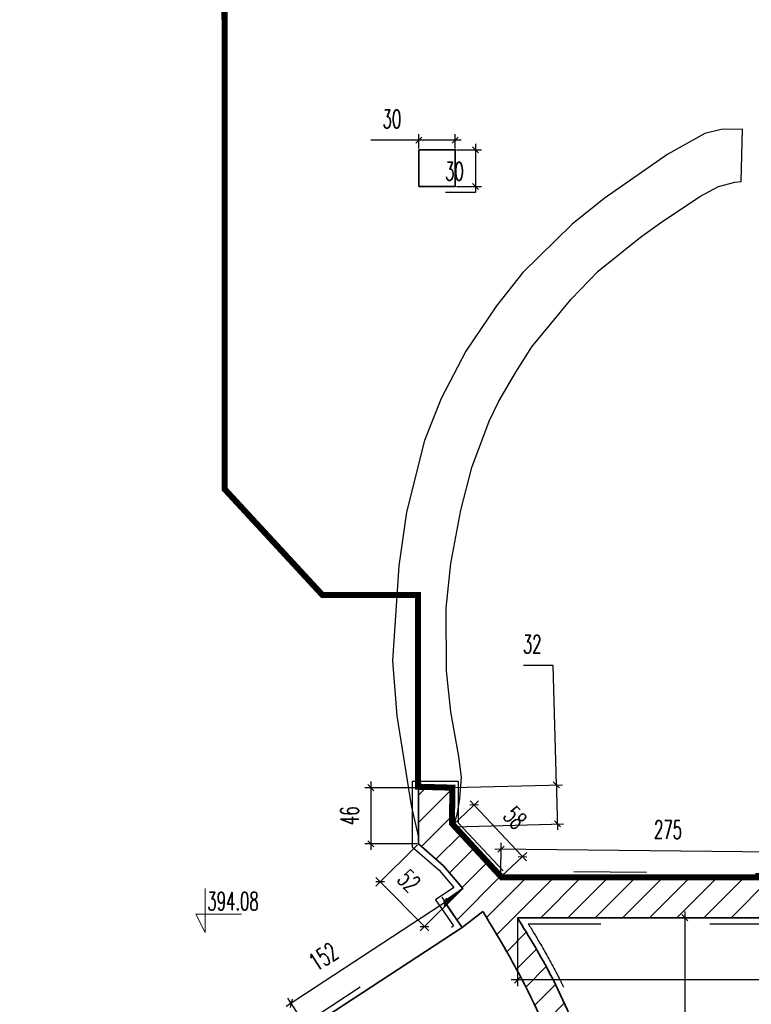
# Model space of a CAD drawing. Header units: millimetres. Extents: x 19887 to 192597, y -14203 to 39042.
# Tile 14 of 256: x 24456 to 25060, y -11213 to -10400. Entities that reach past the tile are written whole.
import ezdxf

# ---------------------------------------------------------------- set-up
doc = ezdxf.new("R2010")
doc.units = ezdxf.units.MM
doc.linetypes.add('ACAD_ISO03W100', pattern=[30, 12, -18])
doc.linetypes.add('DASHED2', pattern=[9.525, 6.35, -3.175])
doc.layers.get('Defpoints').update_dxf_attribs({"color": 4})
for name, color, linetype in [('A_DBA-RAMKI', 6, 'Continuous'), ('Basen_rzut_poziom_1_widok', 252, 'Continuous'), ('Sufit podwieszany', 252, 'Continuous'), ('Wymiarowanie', 3, 'Continuous'), ('Wypełnienie', 252, 'Continuous')]:
    doc.layers.add(name, color=color, linetype=linetype)
doc.layers.add('Basen_rzut_poziom_1_obrys', color=252, linetype='Continuous', lineweight=35)
doc.layers.add('koty wysokościowe', color=252, linetype='Continuous', lineweight=0)
doc.styles.add('ROMANS', font='romans.shx', dxfattribs={"width": 0.6})
doc.styles.get("Standard").update_dxf_attribs({"font": 'arial.ttf'})
doc.dimstyles.new('000001FB70622F18', dxfattribs={"dimtxt": 20, "dimasz": 5, "dimexe": 5, "dimexo": 1, "dimgap": 20, "dimtad": 1, "dimtoh": 1, "dimdec": 0, "dimtxsty": 'Standard', "dimblk": 'OBLIQUE', "dimcen": 0, "dimdle": 5, "dimclrd": 252, "dimclre": 252, "dimclrt": 252, "dimadec": 0, "dimazin": 0, "dimtfac": 1, "dimtdec": 0, "dimtmove": 0, "dimatfit": 3, "dimldrblk": 'OBLIQUE', "dimfxl": 150, "dimfxlon": 1, "dimlwd": 25, "dimlwe": 25, "dimarcsym": 1})
pattern_1 = [(45, (3252.028, -2175.285), (-11.22532, 11.22532), [])]

# ---------------------------------------------------------------- blocks, each defined once
blk = doc.blocks.new('_Oblique')
at = {"color": 0, "linetype": 'ByBlock', "lineweight": -2}
blk.add_line((-0.5, -0.5), (0.5, 0.5), dxfattribs=at)
blk = doc.blocks.new('*D896')
at = {"layer": 'Defpoints', "color": 0}
for p in [(1960.23, -5268.28), (2501.04, -5266.38), (1960.23, -5319.68)]:
    blk.add_point(p, dxfattribs=at)
at = {"layer": 'Wymiarowanie', "color": 252, "linetype": 'Continuous', "lineweight": 25}
for p, q in [((1960.23, -5269.28), (1960.23, -5324.68)), ((2501.04, -5267.38), (2501.04, -5324.68)), ((2506.04, -5319.68), (1955.23, -5319.68))]:
    blk.add_line(p, q, dxfattribs=at)
at = {"layer": 'Wymiarowanie', "color": 252, "linetype": 'ByBlock', "lineweight": 25, "xscale": 5, "yscale": 5, "zscale": 5, "rotation": 180}
blk.add_blockref('_Oblique', (1960.23, -5319.68), dxfattribs=at)
at = {"layer": 'Wymiarowanie', "color": 252, "linetype": 'ByBlock', "lineweight": 25, "xscale": 5, "yscale": 5, "zscale": 5}
blk.add_blockref('_Oblique', (2501.04, -5319.68), dxfattribs=at)
at = {"layer": 'Wymiarowanie', "color": 252, "insert": (2230.64, -5302.18), "char_height": 15, "attachment_point": 5, "style": 'ROMANS'}
blk.add_mtext('541', dxfattribs=at)
blk = doc.blocks.new('*D899')
at = {"layer": 'Defpoints', "color": 0}
for p in [(1960.23, -5268.28), (1904.51, -6435.55), (2098.51, -6435.55)]:
    blk.add_point(p, dxfattribs=at)
at = {"layer": 'Wymiarowanie', "color": 252, "linetype": 'Continuous', "lineweight": 25}
for p, q in [((2098.51, -5263.28), (2098.51, -6440.55)), ((1961.23, -5268.28), (2103.51, -5268.28)), ((1948.51, -6435.55), (2103.51, -6435.55))]:
    blk.add_line(p, q, dxfattribs=at)
at = {"layer": 'Wymiarowanie', "color": 252, "linetype": 'ByBlock', "lineweight": 25, "xscale": 5, "yscale": 5, "zscale": 5}
for p, rotation in [((2098.51, -5268.28), 90.00000000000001), ((2098.51, -6435.55), 270)]:
    blk.add_blockref('_Oblique', p, dxfattribs=dict(at, rotation=rotation))
at = {"layer": 'Wymiarowanie', "color": 252, "insert": (2081.01, -5851.91), "char_height": 15, "attachment_point": 5, "rotation": 90, "style": 'ROMANS'}
blk.add_mtext('1167', dxfattribs=at)
blk = doc.blocks.new('*D904')
at = {"layer": 'Defpoints', "color": 0}
for p in [(1908.93, -4634.75), (1908.93, -4665.05), (1925.57, -4665.05)]:
    blk.add_point(p, dxfattribs=at)
at = {"layer": 'Wymiarowanie', "color": 252, "linetype": 'Continuous', "lineweight": 25}
for p, q in [((1925.57, -4629.75), (1925.57, -4665.05)), ((1909.93, -4634.75), (1930.57, -4634.75)), ((1925.57, -4670.05), (1901, -4670.05)), ((1909.93, -4665.05), (1930.57, -4665.05)), ((1925.57, -4665.05), (1925.57, -4670.05))]:
    blk.add_line(p, q, dxfattribs=at)
at = {"layer": 'Wymiarowanie', "color": 252, "linetype": 'ByBlock', "lineweight": 25, "xscale": 5, "yscale": 5, "zscale": 5}
for p, rotation in [((1925.57, -4634.75), 90), ((1925.57, -4665.05), 270)]:
    blk.add_blockref('_Oblique', p, dxfattribs=dict(at, rotation=rotation))
at = {"layer": 'Wymiarowanie', "color": 252, "insert": (1908.28, -4652.55), "char_height": 15, "attachment_point": 5, "style": 'ROMANS'}
blk.add_mtext('30', dxfattribs=at)
blk = doc.blocks.new('*D905')
at = {"layer": 'Defpoints', "color": 0}
for p in [(1878.95, -4626.87), (1878.95, -4634.75), (1908.93, -4634.75)]:
    blk.add_point(p, dxfattribs=at)
at = {"layer": 'Wymiarowanie', "color": 252, "linetype": 'Continuous', "lineweight": 25}
for p, q in [((1878.95, -4626.87), (1839.38, -4626.87)), ((1878.95, -4633.75), (1878.95, -4621.87)), ((1913.93, -4626.87), (1878.95, -4626.87)), ((1908.93, -4633.75), (1908.93, -4621.87))]:
    blk.add_line(p, q, dxfattribs=at)
at = {"layer": 'Wymiarowanie', "color": 252, "linetype": 'ByBlock', "lineweight": 25, "xscale": 5, "yscale": 5, "zscale": 5, "rotation": 180}
blk.add_blockref('_Oblique', (1878.95, -4626.87), dxfattribs=at)
at = {"layer": 'Wymiarowanie', "color": 252, "linetype": 'ByBlock', "lineweight": 25, "xscale": 5, "yscale": 5, "zscale": 5}
blk.add_blockref('_Oblique', (1908.93, -4626.87), dxfattribs=at)
at = {"layer": 'Wymiarowanie', "color": 252, "insert": (1856.66, -4609.37), "char_height": 15, "attachment_point": 5, "style": 'ROMANS'}
blk.add_mtext('30', dxfattribs=at)
blk = doc.blocks.new('*D907')
at = {"layer": 'Defpoints', "color": 0}
for p in [(1914.6, -5276.36), (1773.57, -5338.88), (1787.23, -5359.73)]:
    blk.add_point(p, dxfattribs=at)
at = {"layer": 'Wymiarowanie', "color": 252, "linetype": 'Continuous', "lineweight": 25}
for p, q in [((1905.13, -5252.76), (1769.39, -5341.61)), ((1914.05, -5275.52), (1898.21, -5251.31)), ((1786.68, -5358.9), (1770.84, -5334.69))]:
    blk.add_line(p, q, dxfattribs=at)
at = {"layer": 'Wymiarowanie', "color": 252, "linetype": 'ByBlock', "lineweight": 25, "xscale": 5, "yscale": 5, "zscale": 5}
for p, rotation in [((1900.95, -5255.5), 33.20904708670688), ((1773.57, -5338.88), 213.2090470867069)]:
    blk.add_blockref('_Oblique', p, dxfattribs=dict(at, rotation=rotation))
at = {"layer": 'Wymiarowanie', "color": 252, "insert": (1800.17, -5300.55), "char_height": 15, "attachment_point": 5, "rotation": 33.20905, "style": 'ROMANS'}
blk.add_mtext('152', dxfattribs=at)
blk = doc.blocks.new('*D908')
at = {"layer": 'Defpoints', "color": 0}
for p in [(1878.52, -5161.03), (1839.29, -5207.42), (1878.52, -5207.42)]:
    blk.add_point(p, dxfattribs=at)
at = {"layer": 'Wymiarowanie', "color": 252, "linetype": 'Continuous', "lineweight": 25}
for p, q in [((1839.29, -5156.03), (1839.29, -5212.42)), ((1877.52, -5161.03), (1834.29, -5161.03)), ((1877.52, -5207.42), (1834.29, -5207.42))]:
    blk.add_line(p, q, dxfattribs=at)
at = {"layer": 'Wymiarowanie', "color": 252, "linetype": 'ByBlock', "lineweight": 25, "xscale": 5, "yscale": 5, "zscale": 5}
for p, rotation in [((1839.29, -5161.03), 90), ((1839.29, -5207.42), 270)]:
    blk.add_blockref('_Oblique', p, dxfattribs=dict(at, rotation=rotation))
at = {"layer": 'Wymiarowanie', "color": 252, "insert": (1821.79, -5184.22), "char_height": 15, "attachment_point": 5, "rotation": 90, "style": 'ROMANS'}
blk.add_mtext('46', dxfattribs=at)
blk = doc.blocks.new('*D914')
at = {"layer": 'Defpoints', "color": 0}
for p in [(1906.64, -5161.03), (1907.52, -5193.24), (1993.34, -5190.91)]:
    blk.add_point(p, dxfattribs=at)
at = {"layer": 'Wymiarowanie', "color": 252, "linetype": 'Continuous', "lineweight": 25}
for p, q in [((1989.79, -5060.13), (1965.22, -5060.13)), ((1992.47, -5158.69), (1989.79, -5060.13)), ((1992.33, -5153.7), (1993.48, -5195.91)), ((1907.64, -5161), (1997.46, -5158.56)), ((1908.52, -5193.22), (1998.34, -5190.78))]:
    blk.add_line(p, q, dxfattribs=at)
at = {"layer": 'Wymiarowanie', "color": 252, "linetype": 'ByBlock', "lineweight": 25, "xscale": 5, "yscale": 5, "zscale": 5}
for p, rotation in [((1992.47, -5158.69), 91.5560238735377), ((1993.34, -5190.91), 271.5560238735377)]:
    blk.add_blockref('_Oblique', p, dxfattribs=dict(at, rotation=rotation))
at = {"layer": 'Wymiarowanie', "color": 252, "insert": (1972.5, -5042.63), "char_height": 15, "attachment_point": 5, "style": 'ROMANS'}
blk.add_mtext('32', dxfattribs=at)
blk = doc.blocks.new('*D917')
at = {"layer": 'Defpoints', "color": 0}
for p in [(1906.64, -5192.31), (1964.44, -5217.84), (1946.44, -5234.73)]:
    blk.add_point(p, dxfattribs=at)
at = {"layer": 'Wymiarowanie', "color": 252, "linetype": 'Continuous', "lineweight": 25}
for p, q in [((1907.37, -5191.63), (1928.29, -5172)), ((1921.23, -5171.78), (1967.86, -5221.49)), ((1947.16, -5234.05), (1968.08, -5214.42))]:
    blk.add_line(p, q, dxfattribs=at)
at = {"layer": 'Wymiarowanie', "color": 252, "linetype": 'ByBlock', "lineweight": 25, "xscale": 5, "yscale": 5, "zscale": 5}
for p, rotation in [((1924.65, -5175.42), 133.1691831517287), ((1964.44, -5217.84), 313.1691831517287)]:
    blk.add_blockref('_Oblique', p, dxfattribs=dict(at, rotation=rotation))
at = {"layer": 'Wymiarowanie', "color": 252, "insert": (1958.38, -5185.8), "char_height": 15, "attachment_point": 5, "rotation": 313.16918, "style": 'ROMANS'}
blk.add_mtext('58', dxfattribs=at)
blk = doc.blocks.new('*D915')
at = {"layer": 'Defpoints', "color": 0}
for p in [(1878.52, -5207.42), (1915.13, -5244.28), (1883.55, -5275.65)]:
    blk.add_point(p, dxfattribs=at)
at = {"layer": 'Wymiarowanie', "color": 252, "linetype": 'Continuous', "lineweight": 25}
for p, q in [((1877.81, -5208.13), (1843.39, -5242.32)), ((1843.42, -5235.25), (1887.07, -5279.2)), ((1914.42, -5244.98), (1880, -5279.17))]:
    blk.add_line(p, q, dxfattribs=at)
at = {"layer": 'Wymiarowanie', "color": 252, "linetype": 'ByBlock', "lineweight": 25, "xscale": 5, "yscale": 5, "zscale": 5}
for p, rotation in [((1846.94, -5238.8), 134.8099633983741), ((1883.55, -5275.65), 314.8099633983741)]:
    blk.add_blockref('_Oblique', p, dxfattribs=dict(at, rotation=rotation))
at = {"layer": 'Wymiarowanie', "color": 252, "insert": (1870.74, -5237.92), "char_height": 15, "attachment_point": 5, "rotation": 314.80996, "style": 'ROMANS'}
blk.add_mtext('52', dxfattribs=at)
blk = doc.blocks.new('*D916')
at = {"layer": 'Defpoints', "color": 0}
for p in [(2222.09, -5214.62), (1946.44, -5234.73), (2221.84, -5237.71)]:
    blk.add_point(p, dxfattribs=at)
at = {"layer": 'Wymiarowanie', "color": 252, "linetype": 'Continuous', "lineweight": 25}
for p, q in [((1941.69, -5211.59), (2227.09, -5214.67)), ((1946.45, -5233.73), (1946.74, -5206.64)), ((2221.85, -5236.71), (2222.14, -5209.62))]:
    blk.add_line(p, q, dxfattribs=at)
at = {"layer": 'Wymiarowanie', "color": 252, "linetype": 'ByBlock', "lineweight": 25, "xscale": 5, "yscale": 5, "zscale": 5}
for p, rotation in [((1946.68, -5211.64), 179.3809327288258), ((2222.09, -5214.62), 359.3809327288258)]:
    blk.add_blockref('_Oblique', p, dxfattribs=dict(at, rotation=rotation))
at = {"layer": 'Wymiarowanie', "color": 252, "insert": (2084.57, -5195.63), "char_height": 15, "attachment_point": 5, "rotation": 359.38093, "style": 'ROMANS'}
blk.add_mtext('275', dxfattribs=at)
blk = doc.blocks.new('G$CF5E15B28')
at = {"layer": 'Wypełnienie'}
h = blk.add_hatch(dxfattribs=at)
h.set_pattern_fill('ANSI31', color=253, scale=5, angle=90)
h.set_pattern_definition(pattern_1)
h.paths.add_polyline_path([(2502.59, -4663.8), (2798.25, -4664.49), (2798.25, -4636.43), (2656.97, -4636.43), (2656.97, -4636.15), (2513.7, -4636.15), (2513.7, -4636.15), (2250, -4636.15), (2250.42, -4620.46), (2221.79, -4620.46), (2221.81, -4900.09), (2227.22, -4900.09), (2227.22, -4903.17), (2237.02, -4903.17), (2236.67, -4663.48), (2455.84, -4662.72), (2455.92, -4684.4), (2479.1, -4684.4), (2479.1, -4846.08), (2441.21, -4846.08), (2441.21, -5061.14), (2479.1, -5061.14), (2479.1, -5235.73), (2236.62, -5236.44), (2236.62, -4996.12), (2227.28, -4996.12), (2227.28, -4999.65), (2221.82, -4999.65), (2221.84, -5237.71), (1946.44, -5234.73), (1906.64, -5192.31), (1906.64, -5161.03), (1878.52, -5161.03), (1878.52, -5207.42), (1899.21, -5225.45), (1915.13, -5244.28), (1899.75, -5254.88), (1914.6, -5276.36), (1931.84, -5263.1), (1960.23, -5268.28), (2239.47, -5268.5), (2501.04, -5266.38), (2501.43, -5157.51), (2570.15, -5157.51), (2570.15, -5152.93), (2573.66, -5152.93), (2573.66, -5140.2), (2500.22, -5140.2)])
h = blk.add_hatch(dxfattribs=at)
h.set_pattern_fill('ANSI31', color=253, scale=5, angle=90)
h.set_pattern_definition(pattern_1)
edge = h.paths.add_edge_path()
edge.add_spline(control_points=[(1904.19, -5905.16), (1908.75, -5900.98), (1924.62, -5886.44), (1948.29, -5856.95), (1973.52, -5817.45), (1998.03, -5776.56), (2015.09, -5730.63), (2027.73, -5680.18), (2037.5, -5629.26), (2042.06, -5579.63), (2045.34, -5535.89), (2040.77, -5481.17), (2029.81, -5418.61), (2008.5, -5359.36), (1985.86, -5309.92), (1969.86, -5283.93), (1960.23, -5268.28)], knot_values=[0, 0, 0, 0, 185.721498, 645.245144, 1127.816571, 1592.950203, 2071.346658, 2590.647897, 3152.910739, 3624.12275, 4085.853925, 4465.457785, 5268.457152, 5983.547645, 6347.591596, 6898.151452, 6898.151452, 6898.151452, 6898.151452], degree=3, periodic=0)
edge.add_line((1960.23, -5268.28), (1931.84, -5263.1))
edge.add_spline(control_points=[(1931.84, -5263.1), (1942.08, -5280.14), (1967.03, -5321.71), (1996.47, -5387.63), (2013.31, -5459.03), (2020.03, -5517.17), (2019.07, -5562.38), (2012.67, -5606.51), (2005.88, -5656.32), (1993.88, -5710.85), (1973.73, -5761.89), (1947.6, -5805.77), (1917.03, -5850.84), (1892.12, -5874.96), (1878.72, -5887.94)], knot_values=[0, 0, 0, 0, 596.375859, 1454.588232, 2152.093539, 2789.338753, 3205.679843, 3504.252664, 4126.274061, 4714.485074, 5174.054603, 5765.234175, 6243.908914, 6802.16765, 6802.16765, 6802.16765, 6802.16765], degree=3, periodic=0)
edge.add_line((1878.72, -5887.94), (1904.19, -5905.16))
at = {"layer": 'Basen_rzut_poziom_1_obrys', "color": 253, "elevation": 0}
blk.add_lwpolyline([(1878.95, -4634.75), (1908.93, -4634.75), (1908.93, -4665.05), (1878.95, -4665.05)], close=True, dxfattribs=at)
for points in [[(2221.82, -4999.65), (2221.84, -5237.71), (1946.44, -5234.73), (1906.64, -5192.31), (1906.64, -5161.03), (1878.52, -5161.03), (1878.52, -5207.42), (1899.21, -5225.45), (1915.13, -5244.28), (1899.75, -5254.88), (1914.6, -5276.36), (1931.84, -5263.1)], [(1960.23, -5268.28), (2239.47, -5268.5), (2501.04, -5266.38), (2501.43, -5157.51), (2570.15, -5157.51), (2570.15, -5152.93), (2573.66, -5152.93), (2573.66, -5140.2), (2500.22, -5140.2)], [(1935.81, -5822.83), (1786.38, -5822.32), (1778.73, -5727.69), (1776.17, -5671.71), (1775.57, -5614.21), (1775.28, -5574.28), (1776.78, -5524.05), (1780.35, -5469.23), (1782.74, -5437.05), (1790.51, -5365.1), (1787.23, -5359.73), (1914.6, -5276.36)]]:
    blk.add_lwpolyline(points, dxfattribs=at)
at = {"layer": 'Basen_rzut_poziom_1_obrys', "color": 253}
for points in [[(1931.84, -5263.1, 0), (1961.69, -5314.73, 0), (1995.83, -5393.47, 0), (2012.37, -5461.23, 0), (2019.13, -5524.6, 0), (2018, -5566.21, 0), (2014.25, -5595.84, 0), (2004.87, -5657.33, 0), (1991.27, -5714.55, 0), (1974.39, -5757.3, 0), (1945.13, -5808.67, 0), (1917.36, -5847.66, 0), (1878.72, -5887.94, 0)], [(1960.23, -5268.28, 0), (1987.93, -5315.86, 0), (2003.31, -5348.85, 0), (2026.94, -5416.34, 0), (2041.58, -5495.3, 0), (2044.21, -5533.17, 0), (2041.96, -5579.29, 0), (2037.08, -5626.15, 0), (2026.93, -5681.46, 0), (2013.8, -5731.7, 0), (1996.54, -5776.32, 0), (1973.65, -5816.81, 0), (1947.12, -5857.12, 0), (1917.69, -5892.41, 0), (1904.19, -5905.16, 0)]]:
    blk.add_spline(points, degree=3, dxfattribs=at)
at = {"layer": 'Basen_rzut_poziom_1_widok', "color": 253, "linetype": 'Continuous', "ltscale": 5, "elevation": 0}
blk.add_lwpolyline([(1907.52, -5193.24), (1910.81, -5182.15), (1912.87, -5170.12), (1914.13, -5152.34), (1911.8, -5135.29), (1905.42, -5098.47), (1901.64, -5064.74), (1901.56, -5013.02), (1905.44, -4976.21), (1913.49, -4932.2), (1922.73, -4896.98), (1937.09, -4858.68), (1944.91, -4842.04), (1958.88, -4818.33), (1972.22, -4797.43), (2004.75, -4757.96), (2026.85, -4735.04), (2061.91, -4706.85), (2078.33, -4695.02), (2110.72, -4673.29), (2126.26, -4665.16), (2139.76, -4661.38), (2144.83, -4661), (2145.98, -4617.72), (2128.35, -4617.94), (2114.83, -4621.26), (2084.34, -4638.44), (2031.85, -4675.03), (2005.47, -4696.09), (1964.85, -4735.89), (1943, -4763.4), (1917.74, -4800.84), (1897.31, -4839.98), (1883.66, -4874.72), (1868.61, -4933.72), (1862.36, -4978.1), (1857.25, -5056.39), (1860.66, -5101.77), (1872.58, -5175.67), (1878.52, -5202.05)], dxfattribs=at)
at = {"layer": 'koty wysokościowe', "color": 253, "elevation": 0}
for points in [[(1702.46, -5244.21), (1702.46, -5280.44)], [(1694.96, -5265.44), (1702.46, -5265.44)], [(1702.46, -5280.44), (1694.96, -5265.44)], [(1702.46, -5265.44), (1732.46, -5265.44)]]:
    blk.add_lwpolyline(points, dxfattribs=at)
at = {"layer": 'Sufit podwieszany', "color": 253, "linetype": 'ACAD_ISO03W100', "ltscale": 5, "elevation": 0}
for points in [[(2216.82, -4999.65), (2216.84, -5232.65), (1948.62, -5229.75), (1911.64, -5190.33), (1911.64, -5156.03), (1873.52, -5156.03), (1873.52, -5209.7), (1895.64, -5228.97), (1907.75, -5243.29), (1892.78, -5253.61), (1907.57, -5274.98), (1907.57, -5274.98)], [(1969.18, -5273.28), (2239.49, -5273.5), (2506.02, -5271.34), (2506.42, -5162.51), (2575.15, -5162.51), (2575.15, -5157.93), (2578.66, -5157.93), (2578.66, -5135.2), (2505.24, -5135.2)], [(1926.26, -5827.8), (1781.77, -5827.3), (1773.73, -5728.01), (1771.17, -5671.85), (1770.57, -5614.25), (1770.28, -5574.22), (1771.78, -5523.82), (1775.37, -5468.88), (1777.76, -5436.59), (1785.35, -5366.25), (1780.43, -5358.21), (1907.57, -5274.98)]]:
    blk.add_lwpolyline(points, dxfattribs=at)
at = {"layer": 'Sufit podwieszany', "color": 253, "linetype": 'ACAD_ISO03W100', "ltscale": 5}
blk.add_open_spline([(1969.18, -5273.28, 0), (1972.35, -5278.47, 0), (1975.52, -5283.69, 0), (1983.26, -5296.78, 0), (1987.76, -5304.72, 0), (1992.61, -5314.02, 0), (1993.22, -5315.21, 0), (1994.43, -5317.58, 0), (1995.02, -5318.78, 0), (1996.8, -5322.35, 0), (1997.95, -5324.75, 0), (2001.37, -5331.97, 0), (2003.55, -5336.82, 0), (2006.4, -5343.36, 0), (2007.12, -5345.04, 0), (2009.26, -5350.09, 0), (2010.66, -5353.47, 0), (2013.4, -5360.25, 0), (2014.74, -5363.65, 0), (2018.66, -5373.9, 0), (2021.14, -5380.78, 0), (2024.82, -5391.74, 0), (2026.12, -5395.78, 0), (2028.42, -5403.25, 0), (2029.44, -5406.69, 0), (2031.18, -5412.85, 0), (2031.92, -5415.57, 0), (2033.36, -5421.03, 0), (2034.05, -5423.76, 0), (2036.04, -5431.98, 0), (2037.28, -5437.48, 0), (2040.7, -5454.04, 0), (2042.61, -5465.16, 0), (2044.72, -5479.93, 0), (2045.2, -5483.55, 0), (2045.96, -5489.64, 0), (2046.25, -5492.12, 0), (2047.09, -5499.54, 0), (2047.6, -5504.51, 0), (2048.43, -5514.47, 0), (2048.76, -5519.46, 0), (2049.08, -5527.06, 0), (2049.16, -5529.65, 0), (2049.21, -5533.13, 0), (2049.22, -5534.01, 0), (2049.23, -5535.78, 0), (2049.23, -5536.67, 0), (2049.22, -5539.32, 0), (2049.19, -5541.09, 0), (2049.08, -5546.39, 0), (2048.95, -5549.91, 0), (2048.64, -5556.4, 0), (2048.46, -5559.37, 0), (2048.03, -5565.92, 0), (2047.76, -5569.5, 0), (2047.36, -5574.58, 0), (2047.24, -5576.09, 0), (2046.98, -5579.16, 0), (2046.85, -5580.73, 0), (2046.59, -5583.86, 0), (2046.45, -5585.43, 0), (2046.05, -5590.13, 0), (2045.77, -5593.26, 0), (2044.88, -5602.66, 0), (2044.24, -5608.93, 0), (2043.07, -5618.93, 0), (2042.6, -5622.66, 0), (2041.72, -5629.16, 0), (2041.32, -5631.92, 0), (2040.48, -5637.44, 0), (2040.04, -5640.19, 0), (2038.66, -5648.45, 0), (2037.67, -5653.94, 0), (2035.98, -5662.75, 0), (2035.31, -5666.09, 0), (2034.05, -5672.17, 0), (2033.47, -5674.92, 0), (2032.46, -5679.6, 0), (2032.03, -5681.53, 0), (2031.17, -5685.39, 0), (2030.74, -5687.31, 0), (2029.41, -5693.09, 0), (2028.5, -5696.94, 0), (2025.65, -5708.46, 0), (2023.63, -5716.12, 0), (2020.4, -5727.24, 0), (2019.35, -5730.73, 0), (2017.15, -5737.69, 0), (2016.01, -5741.17, 0), (2012.44, -5751.55, 0), (2009.86, -5758.41, 0), (2005.98, -5767.67, 0), (2004.9, -5770.16, 0), (2002.95, -5774.45, 0), (2002.11, -5776.27, 0), (2000.63, -5779.35, 0), (2000.01, -5780.61, 0), (1998.76, -5783.12, 0), (1998.13, -5784.37, 0), (1996.2, -5788.1, 0), (1994.88, -5790.56, 0), (1990.84, -5797.91, 0), (1988.04, -5802.73, 0), (1983.92, -5809.61, 0), (1982.65, -5811.72, 0), (1980.32, -5815.53, 0), (1979.27, -5817.24, 0), (1977.55, -5820.02, 0), (1976.89, -5821.08, 0), (1975.57, -5823.22, 0), (1974.9, -5824.28, 0), (1972.9, -5827.47, 0), (1971.57, -5829.6, 0), (1967.52, -5835.96, 0), (1964.79, -5840.18, 0), (1959.96, -5847.44, 0), (1957.9, -5850.48, 0), (1954.07, -5856, 0), (1952.3, -5858.49, 0), (1948.72, -5863.44, 0), (1946.9, -5865.9, 0), (1941.33, -5873.22, 0), (1937.49, -5878.02, 0), (1932.23, -5884.15, 0), (1930.96, -5885.6, 0), (1927.1, -5889.89, 0), (1924.45, -5892.7, 0), (1921.29, -5895.89, 0), (1920.85, -5896.33, 0), (1919.96, -5897.22, 0), (1919.51, -5897.65, 0), (1918.17, -5898.96, 0), (1917.27, -5899.83, 0), (1914.56, -5902.4, 0), (1912.74, -5904.09, 0), (1909.81, -5906.8, 0), (1908.68, -5907.82, 0), (1907.57, -5908.85, 0)], degree=3, knots=[89.318979, 89.318979, 89.318979, 89.318979, 271.299805, 271.299805, 542.599611, 542.599611, 582.071722, 582.071722, 621.543832, 621.543832, 700.488054, 700.488054, 858.376498, 858.376498, 912.697364, 912.697364, 1021.339097, 1021.339097, 1129.98083, 1129.98083, 1347.264296, 1347.264296, 1473.131527, 1473.131527, 1579.384926, 1579.384926, 1663.052006, 1663.052006, 1746.719086, 1746.719086, 1914.053246, 1914.053246, 2248.721566, 2248.721566, 2357.220668, 2357.220668, 2431.243653, 2431.243653, 2579.289623, 2579.289623, 2727.335594, 2727.335594, 2803.764545, 2803.764545, 2829.873229, 2829.873229, 2855.981912, 2855.981912, 2908.19928, 2908.19928, 3012.634015, 3012.634015, 3100.865555, 3100.865555, 3207.797933, 3207.797933, 3252.985926, 3252.985926, 3299.977722, 3299.977722, 3346.969518, 3346.969518, 3440.953111, 3440.953111, 3628.920296, 3628.920296, 3740.81696, 3740.81696, 3823.818161, 3823.818161, 3906.819363, 3906.819363, 4072.821765, 4072.821765, 4174.09894, 4174.09894, 4257.941197, 4257.941197, 4316.845854, 4316.845854, 4375.75051, 4375.75051, 4493.559823, 4493.559823, 4729.178449, 4729.178449, 4837.360253, 4837.360253, 4945.542056, 4945.542056, 5161.905663, 5161.905663, 5241.645229, 5241.645229, 5300.807352, 5300.807352, 5342.128284, 5342.128284, 5383.449217, 5383.449217, 5466.091081, 5466.091081, 5631.37481, 5631.37481, 5704.591049, 5704.591049, 5764.582104, 5764.582104, 5802.066939, 5802.066939, 5839.551774, 5839.551774, 5914.521443, 5914.521443, 6064.460782, 6064.460782, 6173.679648, 6173.679648, 6264.173665, 6264.173665, 6354.667682, 6354.667682, 6535.655715, 6535.655715, 6592.262944, 6592.262944, 6705.477402, 6705.477402, 6723.876107, 6723.876107, 6742.274811, 6742.274811, 6779.072221, 6779.072221, 6852.66704, 6852.66704, 6898.151452, 6898.151452, 6898.151452, 6898.151452], dxfattribs=at)
at = {"layer": 'koty wysokościowe', "color": 253, "insert": (1704.36, -5247.12, 0), "char_height": 15, "width": 21553.2844, "attachment_point": 1, "style": 'ROMANS'}
blk.add_mtext('394.08', dxfattribs=at)
at = {"layer": 'Wymiarowanie', "color": 253}
for base, p1, p2, angle, override, picture, middle in [((1878.95, -4626.87, 0), (1908.93, -4634.75, 0), (1878.95, -4634.75, 0), 0, {"dimtxt": 15, "dimgap": 10, "dimtxsty": 'ROMANS'}, '*D905', (1856.66, -4609.37, 0)), ((1925.57, -4665.05, 0), (1908.93, -4634.75, 0), (1908.93, -4665.05, 0), 90, {"dimtxt": 15, "dimgap": 10, "dimtxsty": 'ROMANS'}, '*D904', (1908.28, -4652.55, 0)), ((2098.51, -6435.55, 0), (1960.23, -5268.28, 0), (1904.51, -6435.55, 0), 90, {"dimtxt": 15, "dimgap": 10, "dimtxsty": 'ROMANS'}, '*D899', (2081.01, -5851.91, 0)), ((1960.23, -5319.68, 0), (2501.04, -5266.38, 0), (1960.23, -5268.28, 0), 0, {"dimtxt": 15, "dimgap": 10, "dimtxsty": 'ROMANS', "dimtmove": 1}, '*D896', (2230.64, -5302.18, 0))]:
    dim = blk.add_linear_dim(base=base, p1=p1, p2=p2, angle=angle, dimstyle='000001FB70622F18', override=override, dxfattribs=at)
    dim.commit()
    dim.dimension.update_dxf_attribs({"geometry": picture, "text_midpoint": middle})
for base, p1, p2, angle, picture, middle in [((1993.34, -5190.91, 0), (1906.64, -5161.03, 0), (1907.52, -5193.24, 0), 271.55602, '*D914', (1972.5, -5060.13, 0)), ((1839.29, -5207.42, 0), (1878.52, -5161.03, 0), (1878.52, -5207.42, 0), 270, '*D908', (1839.29, -5184.22, 0)), ((1964.44, -5217.84, 0), (1906.64, -5192.31, 0), (1946.44, -5234.73, 0), 313.16918, '*D917', (1945.61, -5197.78, 0)), ((1883.55, -5275.65, 0), (1878.52, -5207.42, 0), (1915.13, -5244.28, 0), 314.80996, '*D915', (1858.32, -5250.25, 0)), ((1773.57, -5338.88, 0), (1914.6, -5276.36, 0), (1787.23, -5359.73, 0), 213.20905, '*D907', (1809.75, -5315.19, 0))]:
    dim = blk.add_linear_dim(base=base, p1=p1, p2=p2, angle=angle, dimstyle='000001FB70622F18', override={"dimtxt": 15, "dimgap": 10, "dimtxsty": 'ROMANS'}, dxfattribs=at)
    dim.commit()
    dim.dimension.update_dxf_attribs({"geometry": picture, "text_midpoint": middle, "dimtype": 161})
dim = blk.add_aligned_dim(p1=(1946.44, -5234.73, 0), p2=(2221.84, -5237.71, 0), distance=23.09, dimstyle='000001FB70622F18', override={"dimtxt": 15, "dimgap": 10, "dimtxsty": 'ROMANS'}, dxfattribs=at)
dim.commit()
dim.dimension.update_dxf_attribs({"geometry": '*D916', "text_midpoint": (2084.57, -5195.63, 0)})

msp = doc.modelspace()

# ---------------------------------------------------------------- linework, layer by layer
at = {"layer": 'A_DBA-RAMKI', "color": 210, "linetype": 'DASHED2', "ltscale": 10, "const_width": 5, "elevation": 0}
msp.add_lwpolyline([(26883.24, -10273.42), (26630.26, -10272.18), (26626.13, -10511.13), (25385.91, -10537.66), (25385.04, -11107.83), (24854.04, -11107.83), (24813.03, -11063.43), (24813.46, -11033.88), (24785.03, -11033.12), (24785.03, -10874.83), (24706.04, -10874.83), (24625.41, -10787.54), (24625.36, -10297.06), (25356.36, -10302.21), (25362.47, -9920.07), (25362.47, -9920.07), (25362.47, -9920.07), (25262.97, -9920.02), (25262.97, -9666.62), (22717.43, -9664.1)], dxfattribs=at)

# ---------------------------------------------------------------- block references
msp.add_blockref('G$CF5E15B28', (22906.81, -5872.86, 0))

doc.saveas('drawing.dxf')
